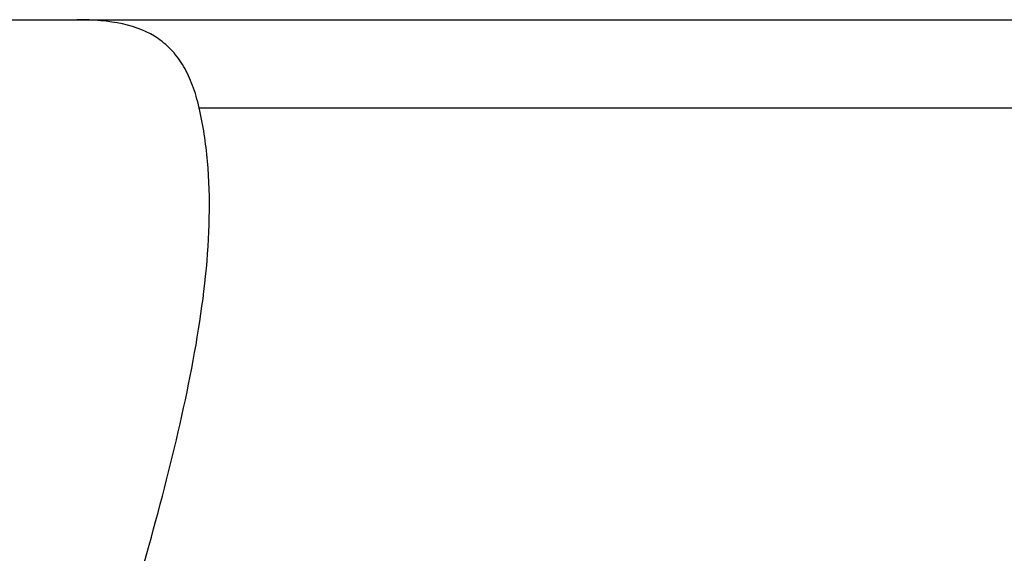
# Model space of a CAD drawing. Header units: millimetres. Extents: x 2 to 334, y 78 to 186.
# Tile 23 of 51: x 230 to 243, y 114 to 121. Entities that reach past the tile are written whole.
import ezdxf

# ---------------------------------------------------------------- set-up
doc = ezdxf.new("R2010")
doc.units = ezdxf.units.MM
doc.header["$LTSCALE"] = 0.15
doc.layers.add('OUT', color=3, linetype='CONTINUOUS')

msp = doc.modelspace()

# ---------------------------------------------------------------- linework, layer by layer
at = {"layer": 'OUT', "color": 0}
for p, q in [((205.82, 120.823), (293.82, 120.823)), ((232.694, 119.738), (266.946, 119.738))]:
    msp.add_line(p, q, dxfattribs=at)
for points, knots in [([(232.694, 119.738), (232.672, 119.834), (232.645, 119.926), (232.582, 120.095), (232.546, 120.172), (232.464, 120.314), (232.418, 120.377), (232.313, 120.492), (232.255, 120.543), (232.065, 120.674), (231.917, 120.733), (231.579, 120.808), (231.391, 120.823), (231.188, 120.823)], [0, 0, 0, 0, 0.125, 0.125, 0.25, 0.25, 0.375, 0.375, 0.5, 0.5, 0.75, 0.75, 1, 1, 1, 1]), ([(230.483, 106.623), (230.483, 106.935), (230.495, 107.251), (230.54, 107.874), (230.574, 108.182), (230.701, 109.1), (230.822, 109.701), (231.102, 110.889), (231.262, 111.477), (231.585, 112.623), (231.75, 113.183), (232.062, 114.281), (232.211, 114.819), (232.473, 115.879), (232.587, 116.401), (232.756, 117.422), (232.81, 117.913), (232.824, 118.621), (232.817, 118.853), (232.777, 119.306), (232.743, 119.526), (232.694, 119.738)], [0, 0, 0, 0, 0.0625, 0.0625, 0.125, 0.125, 0.25, 0.25, 0.375, 0.375, 0.5, 0.5, 0.625, 0.625, 0.75, 0.75, 0.875, 0.875, 0.9375, 0.9375, 1, 1, 1, 1])]:
    msp.add_open_spline(points, degree=3, knots=knots, dxfattribs=at)

doc.saveas('drawing.dxf')
